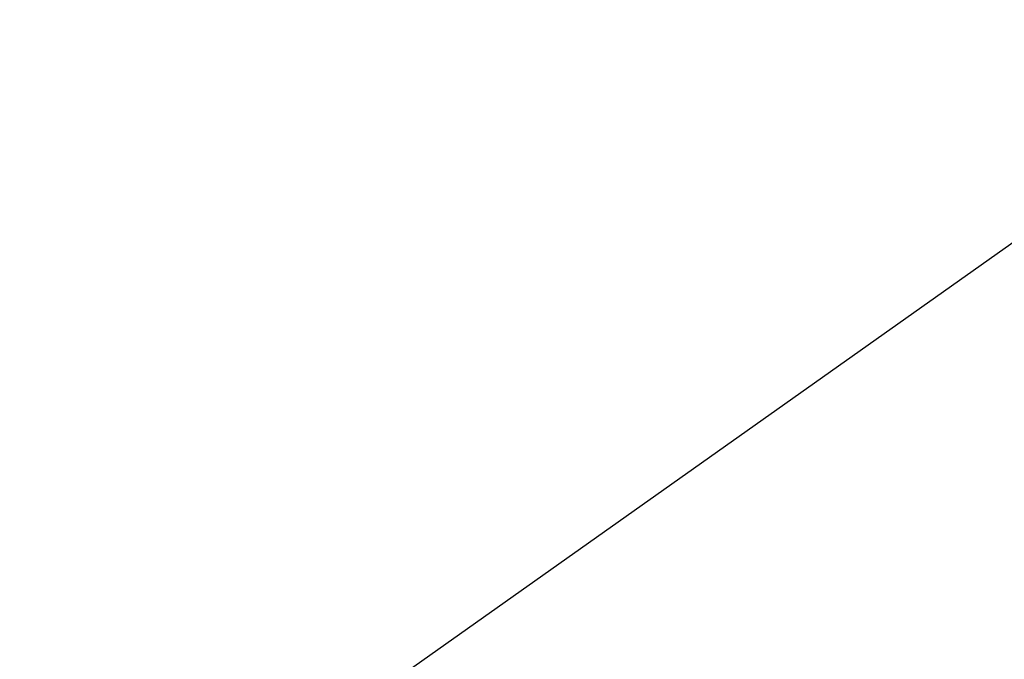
# Model space of a CAD drawing. Header units: millimetres. Extents: x -131 to 131, y -191 to 191.
# Tile 99 of 256: x -73.25592 to -73.24992, y -110.5677 to -110.5638. Entities that reach past the tile are written whole.
import ezdxf

# ---------------------------------------------------------------- set-up
doc = ezdxf.new("R2010")
doc.units = ezdxf.units.MM
doc.layers.get('0').update_dxf_attribs({"color": 8, "linetype": 'CONTINUOUS'})

# ---------------------------------------------------------------- blocks, each defined once
blk = doc.blocks.new('sgBrepBlock__245065872')
at = {"color": 0}
blk.add_polyline3d([(-75.5, -115, -3), (-75.4895683, -114.661415, -3), (-75.4583128, -114.3241144, -3), (-75.406352, -113.9893777, -3), (-75.3338831, -113.6584745, -3), (-75.241181, -113.3326603, -3), (-75.1285973, -113.0131708, -3), (-74.996559, -112.7012181, -3), (-74.8455671, -112.3979854, -3), (-74.6761942, -112.1046231, -3), (-74.489083, -111.8222439, -3), (-74.2849432, -111.5519191, -3), (-74.064549, -111.294674, -3), (-73.8287367, -111.0514844, -3), (-73.5784007, -110.823273, -3), (-73.3144905, -110.6109052, -3), (-73.0380074, -110.4151869, -3)], dxfattribs=at)
blk = doc.blocks.new('sgBrepBlock__245068432')
at = {"color": 0}
blk.add_polyline3d([(-75.4583128, -115.6758856, -3), (-75.5, -115, -3), (-75.4895683, -114.661415, -3), (-75.4583128, -114.3241144, -3), (-75.406352, -113.9893777, -3), (-75.3338831, -113.6584745, -3), (-75.241181, -113.3326603, -3), (-75.1285973, -113.0131708, -3), (-74.996559, -112.7012181, -3), (-74.8455671, -112.3979854, -3), (-74.6761942, -112.1046231, -3), (-74.489083, -111.8222439, -3), (-74.2849432, -111.5519191, -3), (-74.064549, -111.294674, -3), (-73.8287367, -111.0514844, -3), (-73.5784007, -110.823273, -3), (-73.3144905, -110.6109052, -3), (-73.0380074, -110.4151869, -3)], dxfattribs=at)
blk = doc.blocks.new('sgBrepBlock_Omega+SlimClamp_245064080')
at = {"color": 0}
for name in ['sgBrepBlock__245065872', 'sgBrepBlock__245068432']:
    blk.add_blockref(name, (0, 0), dxfattribs=at)
blk = doc.blocks.new('sgBrepBlock__245068944')
at = {"color": 0, "invisible_edges": 15}
for points in [[(-70.690732, -110.3090111, -75.9520218), (-87.5209085, -109.9450575, -82.4022406), (-87.7725075, -110.566241, -81.6318579)], [(-70.9483729, -111.0523676, -75.2184608), (-87.7725075, -110.566241, -81.6318579), (-87.9877604, -111.3157992, -80.972765)]]:
    blk.add_3dface(points, dxfattribs=at)
blk = doc.blocks.new('sgBrepBlock_Clamp$20Doughty$20Slimline$20QT_245068688')
at = {"color": 0}
blk.add_blockref('sgBrepBlock__245068944', (0, 0), dxfattribs=at)

msp = doc.modelspace()

# ---------------------------------------------------------------- block references
at = {"color": 7}
for name in ['sgBrepBlock_Omega+SlimClamp_245064080', 'sgBrepBlock_Clamp$20Doughty$20Slimline$20QT_245068688']:
    msp.add_blockref(name, (0, 0), dxfattribs=at)

doc.saveas('drawing.dxf')
